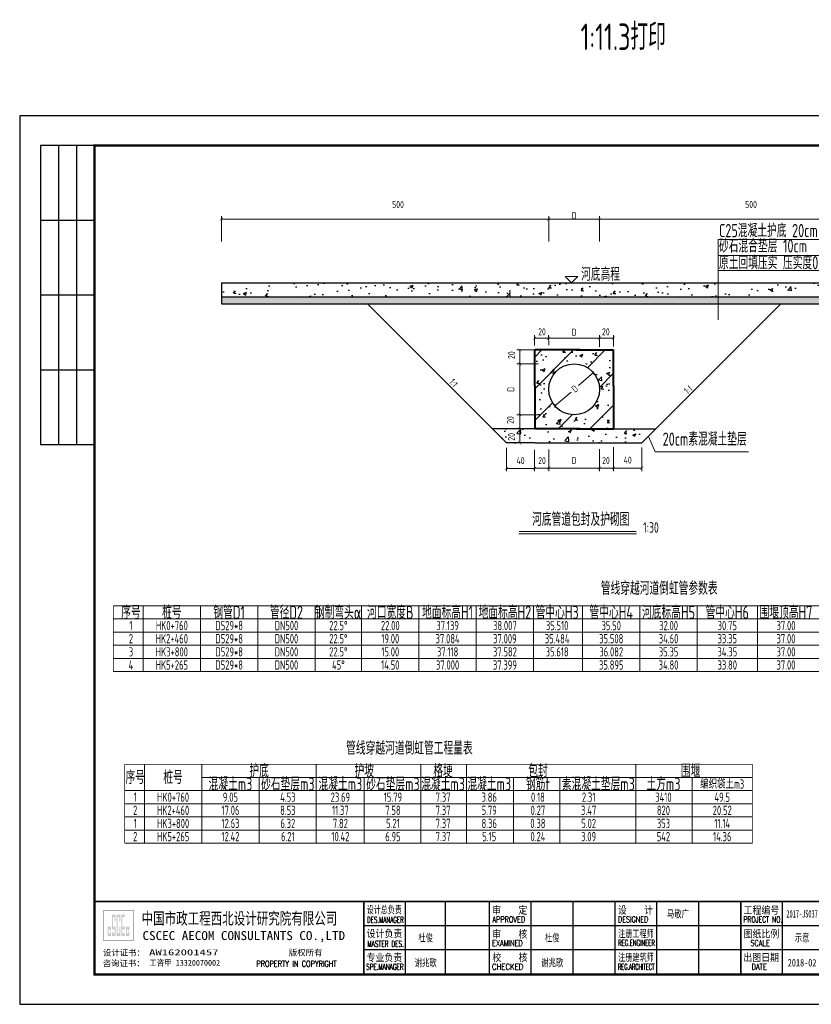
# Model space of a CAD drawing. Extents: x -493406 to 788281, y -294464 to -108123.
# Tile 2 of 8: x 451944 to 454934, y -294464 to -290746. Entities that reach past the tile are written whole.
import ezdxf
from ezdxf.enums import TextEntityAlignment as Align

# ---------------------------------------------------------------- set-up
doc = ezdxf.new("R2010")
doc.units = 0
doc.layers.add('GPSCOMMON', color=7, linetype='Continuous')
doc.layers.add('pp-com', color=7, linetype='Continuous')
for name, color, linetype, lineweight in [('标注', 4, 'Continuous', 13), ('粗线', 1, 'Continuous', 40), ('细线', 7, 'Continuous', 20)]:
    doc.layers.add(name, color=color, linetype=linetype, lineweight=lineweight)
doc.styles.add('gpshz', font='tssdeng.shx', dxfattribs={"width": 0.7, "bigfont": 'tssdchn.shx'})
doc.styles.add('图签', font='txt', dxfattribs={"width": 0.66})
doc.styles.add('图签 1', font='romanc.shx', dxfattribs={"width": 0.8})
doc.styles.add('图签1', font='romanc.shx', dxfattribs={"width": 0.8})
doc.dimstyles.new('1bi50', dxfattribs={"dimtxt": 35, "dimasz": 15, "dimexe": 15, "dimexo": 15, "dimgap": 0.01, "dimtad": 1, "dimdec": 0, "dimlfac": 0.5, "dimdsep": 46, "dimtxsty": 'gpshz', "dimblk": 'ARCHTICK', "dimcen": 2.5, "dimclrd": 256, "dimclre": 256, "dimclrt": 256, "dimadec": 0, "dimazin": 0, "dimtfac": 1, "dimtdec": 0, "dimtmove": 2, "dimatfit": 0, "dimfxl": 0, "dimlwd": -1, "dimlwe": -1, "dimarcsym": 0})

# ---------------------------------------------------------------- blocks, each defined once
blk = doc.blocks.new('_ArchTick')
at = {"color": 0, "linetype": 'ByBlock', "const_width": 0.15}
blk.add_lwpolyline([(-0.5, -0.5), (0.5, 0.5)], dxfattribs=at)
blk = doc.blocks.new('*D85')
at = {"layer": 'Defpoints', "color": 0}
for p in [(453889.1, -292290.8), (453833.5, -292344.2), (453889.1, -292344.2)]:
    blk.add_point(p, dxfattribs=at)
at = {"layer": '标注'}
for p, q in [((453885.3, -292290.8), (453822.2, -292290.8)), ((453833.5, -292290.8), (453833.5, -292344.2)), ((453885.3, -292344.2), (453822.2, -292344.2))]:
    blk.add_line(p, q, dxfattribs=at)
at = {"layer": '标注', "xscale": 11.25, "yscale": 11.25, "zscale": 11.25}
for p, rotation in [((453833.5, -292290.8), 90), ((453833.5, -292344.2), 270)]:
    blk.add_blockref('_ArchTick', p, dxfattribs=dict(at, rotation=rotation))
at = {"layer": '标注', "insert": (453801.9, -292321.1), "char_height": 26.25, "attachment_point": 5, "rotation": 90, "style": 'gpshz'}
blk.add_mtext('20', dxfattribs=at)
blk = doc.blocks.new('*D86')
at = {"layer": 'Defpoints', "color": 0}
for p in [(453906.1, -291992.7), (453833.5, -292045.8), (453907, -292045.8)]:
    blk.add_point(p, dxfattribs=at)
at = {"layer": '标注'}
for p, q in [((453902.4, -291992.7), (453822.2, -291992.7)), ((453833.5, -291992.7), (453833.5, -292045.8)), ((453903.2, -292045.8), (453822.2, -292045.8))]:
    blk.add_line(p, q, dxfattribs=at)
at = {"layer": '标注', "xscale": 11.25, "yscale": 11.25, "zscale": 11.25}
for p, rotation in [((453833.5, -291992.7), 90), ((453833.5, -292045.8), 270)]:
    blk.add_blockref('_ArchTick', p, dxfattribs=dict(at, rotation=rotation))
at = {"layer": '标注', "insert": (453801.7, -292012.6), "char_height": 26.25, "attachment_point": 5, "rotation": 90, "style": 'gpshz'}
blk.add_mtext('20', dxfattribs=at)
blk = doc.blocks.new('*D87')
at = {"layer": 'Defpoints', "color": 0}
for p in [(453907, -292045.8), (453833.5, -292237.8), (453908.2, -292237.8)]:
    blk.add_point(p, dxfattribs=at)
at = {"layer": '标注'}
for p, q in [((453903.2, -292045.8), (453822.2, -292045.8)), ((453833.5, -292045.8), (453833.5, -292237.8)), ((453904.5, -292237.8), (453822.2, -292237.8))]:
    blk.add_line(p, q, dxfattribs=at)
at = {"layer": '标注', "xscale": 11.25, "yscale": 11.25, "zscale": 11.25}
for p, rotation in [((453833.5, -292045.8), 90), ((453833.5, -292237.8), 270)]:
    blk.add_blockref('_ArchTick', p, dxfattribs=dict(at, rotation=rotation))
at = {"layer": '标注', "insert": (453799.6, -292141.8), "char_height": 26.2, "attachment_point": 5, "rotation": 90, "style": 'gpshz'}
blk.add_mtext('D', dxfattribs=at)
blk = doc.blocks.new('*D88')
at = {"layer": 'Defpoints', "color": 0}
for p in [(453908.2, -292237.8), (453833.5, -292290.8), (453915.6, -292290.8)]:
    blk.add_point(p, dxfattribs=at)
at = {"layer": '标注'}
for p, q in [((453904.5, -292237.8), (453822.2, -292237.8)), ((453833.5, -292237.8), (453833.5, -292290.8)), ((453911.9, -292290.8), (453822.2, -292290.8))]:
    blk.add_line(p, q, dxfattribs=at)
at = {"layer": '标注', "xscale": 11.25, "yscale": 11.25, "zscale": 11.25}
for p, rotation in [((453833.5, -292237.8), 90), ((453833.5, -292290.8), 270)]:
    blk.add_blockref('_ArchTick', p, dxfattribs=dict(at, rotation=rotation))
at = {"layer": '标注', "insert": (453797.3, -292257.6), "char_height": 26.25, "attachment_point": 5, "rotation": 90, "style": 'gpshz'}
blk.add_mtext('20', dxfattribs=at)
blk = doc.blocks.new('*D89')
at = {"layer": 'Defpoints', "color": 0}
for p in [(453942.3, -291948), (453889.3, -291980.4), (453942.4, -291978.1)]:
    blk.add_point(p, dxfattribs=at)
at = {"layer": '标注'}
for p, q in [((453889.3, -291976.6), (453889.2, -291937)), ((453889.2, -291948.2), (453942.3, -291948)), ((453942.4, -291974.3), (453942.2, -291936.8))]:
    blk.add_line(p, q, dxfattribs=at)
at = {"layer": '标注', "xscale": 11.25, "yscale": 11.25, "zscale": 11.25}
for p, rotation in [((453889.2, -291948.2), 180.1724947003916), ((453942.3, -291948), 0.1724947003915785)]:
    blk.add_blockref('_ArchTick', p, dxfattribs=dict(at, rotation=rotation))
at = {"layer": '标注', "insert": (453917, -291924.4), "char_height": 26.25, "attachment_point": 5, "rotation": 0.1725, "style": 'gpshz'}
blk.add_mtext('20', dxfattribs=at)
blk = doc.blocks.new('*D90')
at = {"layer": 'Defpoints', "color": 0}
for p in [(454134.3, -291948), (453942.4, -291978.1), (454134.4, -291984.4)]:
    blk.add_point(p, dxfattribs=at)
at = {"layer": '标注'}
for p, q in [((453942.4, -291974.3), (453942.2, -291937.4)), ((453942.3, -291948.6), (454134.3, -291948)), ((454134.4, -291980.7), (454134.2, -291936.8))]:
    blk.add_line(p, q, dxfattribs=at)
at = {"layer": '标注', "xscale": 11.25, "yscale": 11.25, "zscale": 11.25}
for p, rotation in [((453942.3, -291948.6), 180.1724947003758), ((454134.3, -291948), 0.1724947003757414)]:
    blk.add_blockref('_ArchTick', p, dxfattribs=dict(at, rotation=rotation))
at = {"layer": '标注', "insert": (454038.4, -291926), "char_height": 26.2, "attachment_point": 5, "rotation": 0.1725, "style": 'gpshz'}
blk.add_mtext('D', dxfattribs=at)
blk = doc.blocks.new('*D91')
at = {"layer": 'Defpoints', "color": 0}
for p in [(454187.3, -291948), (454134.4, -291984.4), (454187.4, -291983.1)]:
    blk.add_point(p, dxfattribs=at)
at = {"layer": '标注'}
for p, q in [((454134.4, -291980.7), (454134.2, -291937)), ((454134.3, -291948.2), (454187.3, -291948)), ((454187.4, -291979.4), (454187.3, -291936.8))]:
    blk.add_line(p, q, dxfattribs=at)
at = {"layer": '标注', "xscale": 11.25, "yscale": 11.25, "zscale": 11.25}
for p, rotation in [((454134.3, -291948.2), 180.1724947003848), ((454187.3, -291948), 0.1724947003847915)]:
    blk.add_blockref('_ArchTick', p, dxfattribs=dict(at, rotation=rotation))
at = {"layer": '标注', "insert": (454158.2, -291924.4), "char_height": 26.25, "attachment_point": 5, "rotation": 0.1725, "style": 'gpshz'}
blk.add_mtext('20', dxfattribs=at)
blk = doc.blocks.new('*D92')
at = {"layer": 'Defpoints', "color": 0}
for p in [(453782.7, -292359.1), (453889.3, -292401.5), (453889.3, -292440)]:
    blk.add_point(p, dxfattribs=at)
at = {"layer": '标注'}
for p, q in [((453782.7, -292362.8), (453782.7, -292451.3)), ((453889.3, -292405.2), (453889.3, -292451.3)), ((453782.7, -292440), (453889.3, -292440))]:
    blk.add_line(p, q, dxfattribs=at)
at = {"layer": '标注', "xscale": 11.25, "yscale": 11.25, "zscale": 11.25, "rotation": 180}
blk.add_blockref('_ArchTick', (453782.7, -292440), dxfattribs=at)
at = {"layer": '标注', "xscale": 11.25, "yscale": 11.25, "zscale": 11.25}
blk.add_blockref('_ArchTick', (453889.3, -292440), dxfattribs=at)
at = {"layer": '标注', "insert": (453836, -292411.1), "char_height": 26.25, "attachment_point": 5, "style": 'gpshz'}
blk.add_mtext('40', dxfattribs=at)
blk = doc.blocks.new('*D93')
at = {"layer": 'Defpoints', "color": 0}
for p in [(454294.1, -292357.9), (454187.4, -292400.3), (454294.1, -292438.8)]:
    blk.add_point(p, dxfattribs=at)
at = {"layer": '标注'}
for p, q in [((454294.1, -292361.6), (454294.1, -292450.1)), ((454187.4, -292404), (454187.4, -292450.1)), ((454187.4, -292438.8), (454294.1, -292438.8))]:
    blk.add_line(p, q, dxfattribs=at)
at = {"layer": '标注', "xscale": 11.25, "yscale": 11.25, "zscale": 11.25, "rotation": 180}
blk.add_blockref('_ArchTick', (454187.4, -292438.8), dxfattribs=at)
at = {"layer": '标注', "xscale": 11.25, "yscale": 11.25, "zscale": 11.25}
blk.add_blockref('_ArchTick', (454294.1, -292438.8), dxfattribs=at)
at = {"layer": '标注', "insert": (454240.8, -292408.9), "char_height": 26.25, "attachment_point": 5, "style": 'gpshz'}
blk.add_mtext('40', dxfattribs=at)
blk = doc.blocks.new('*D94')
at = {"layer": 'Defpoints', "color": 0}
for p in [(453942.4, -291498.8), (452706.6, -291587), (453942.4, -291587)]:
    blk.add_point(p, dxfattribs=at)
at = {"layer": '标注'}
for p, q in [((452706.6, -291583.2), (452706.6, -291487.5)), ((452706.6, -291498.8), (453942.4, -291498.8)), ((453942.4, -291583.2), (453942.4, -291487.5))]:
    blk.add_line(p, q, dxfattribs=at)
at = {"layer": '标注', "xscale": 11.25, "yscale": 11.25, "zscale": 11.25, "rotation": 180}
blk.add_blockref('_ArchTick', (452706.6, -291498.8), dxfattribs=at)
at = {"layer": '标注', "xscale": 11.25, "yscale": 11.25, "zscale": 11.25}
blk.add_blockref('_ArchTick', (453942.4, -291498.8), dxfattribs=at)
at = {"layer": '标注', "insert": (453373.2, -291443.6), "char_height": 26.25, "attachment_point": 5, "style": 'gpshz'}
blk.add_mtext('500', dxfattribs=at)
blk = doc.blocks.new('*D95')
at = {"layer": 'Defpoints', "color": 0}
for p in [(455373.2, -291498.8), (454134.4, -291587), (455373.2, -291587)]:
    blk.add_point(p, dxfattribs=at)
at = {"layer": '标注'}
for p, q in [((454134.4, -291583.2), (454134.4, -291487.5)), ((454134.4, -291498.8), (455373.2, -291498.8)), ((455373.2, -291583.2), (455373.2, -291487.5))]:
    blk.add_line(p, q, dxfattribs=at)
at = {"layer": '标注', "xscale": 11.25, "yscale": 11.25, "zscale": 11.25, "rotation": 180}
blk.add_blockref('_ArchTick', (454134.4, -291498.8), dxfattribs=at)
at = {"layer": '标注', "xscale": 11.25, "yscale": 11.25, "zscale": 11.25}
blk.add_blockref('_ArchTick', (455373.2, -291498.8), dxfattribs=at)
at = {"layer": '标注', "insert": (454706.6, -291443.6), "char_height": 26.25, "attachment_point": 5, "style": 'gpshz'}
blk.add_mtext('500', dxfattribs=at)
blk = doc.blocks.new('*D96')
at = {"layer": 'Defpoints', "color": 0}
for p in [(453889.3, -292366.1), (453942.4, -292365.3), (453942.4, -292438.8)]:
    blk.add_point(p, dxfattribs=at)
at = {"layer": '标注'}
for p, q in [((453889.3, -292369.9), (453889.3, -292450.1)), ((453942.4, -292369), (453942.4, -292450.1)), ((453889.3, -292438.8), (453942.4, -292438.8))]:
    blk.add_line(p, q, dxfattribs=at)
at = {"layer": '标注', "xscale": 11.25, "yscale": 11.25, "zscale": 11.25, "rotation": 180}
blk.add_blockref('_ArchTick', (453889.3, -292438.8), dxfattribs=at)
at = {"layer": '标注', "xscale": 11.25, "yscale": 11.25, "zscale": 11.25}
blk.add_blockref('_ArchTick', (453942.4, -292438.8), dxfattribs=at)
at = {"layer": '标注', "insert": (453917, -292411), "char_height": 26.25, "attachment_point": 5, "style": 'gpshz'}
blk.add_mtext('20', dxfattribs=at)
blk = doc.blocks.new('*D97')
at = {"layer": 'Defpoints', "color": 0}
for p in [(453942.4, -292365.3), (454134.4, -292364.1), (454134.4, -292438.8)]:
    blk.add_point(p, dxfattribs=at)
at = {"layer": '标注'}
for p, q in [((453942.4, -292369), (453942.4, -292450.1)), ((454134.4, -292367.8), (454134.4, -292450.1)), ((453942.4, -292438.8), (454134.4, -292438.8))]:
    blk.add_line(p, q, dxfattribs=at)
at = {"layer": '标注', "xscale": 11.25, "yscale": 11.25, "zscale": 11.25, "rotation": 180}
blk.add_blockref('_ArchTick', (453942.4, -292438.8), dxfattribs=at)
at = {"layer": '标注', "xscale": 11.25, "yscale": 11.25, "zscale": 11.25}
blk.add_blockref('_ArchTick', (454134.4, -292438.8), dxfattribs=at)
at = {"layer": '标注', "insert": (454038.4, -292410.4), "char_height": 26.2, "attachment_point": 5, "style": 'gpshz'}
blk.add_mtext('D', dxfattribs=at)
blk = doc.blocks.new('*D98')
at = {"layer": 'Defpoints', "color": 0}
for p in [(454187.4, -292356.7), (454134.4, -292364.1), (454187.4, -292438.8)]:
    blk.add_point(p, dxfattribs=at)
at = {"layer": '标注'}
for p, q in [((454134.4, -292367.8), (454134.4, -292450.1)), ((454187.4, -292360.4), (454187.4, -292450.1)), ((454134.4, -292438.8), (454187.4, -292438.8))]:
    blk.add_line(p, q, dxfattribs=at)
at = {"layer": '标注', "xscale": 11.25, "yscale": 11.25, "zscale": 11.25, "rotation": 180}
blk.add_blockref('_ArchTick', (454134.4, -292438.8), dxfattribs=at)
at = {"layer": '标注', "xscale": 11.25, "yscale": 11.25, "zscale": 11.25}
blk.add_blockref('_ArchTick', (454187.4, -292438.8), dxfattribs=at)
at = {"layer": '标注', "insert": (454158.6, -292410.1), "char_height": 26.25, "attachment_point": 5, "style": 'gpshz'}
blk.add_mtext('20', dxfattribs=at)
blk = doc.blocks.new('*D99')
at = {"layer": 'Defpoints', "color": 0}
for p in [(453942.4, -291498.8), (454134.4, -291498.8), (454134.4, -291498.8)]:
    blk.add_point(p, dxfattribs=at)
at = {"layer": '标注'}
for p, q in [((453942.4, -291495), (453942.4, -291487.5)), ((453942.4, -291498.8), (454134.4, -291498.8)), ((454134.4, -291495), (454134.4, -291487.5))]:
    blk.add_line(p, q, dxfattribs=at)
at = {"layer": '标注', "xscale": 11.25, "yscale": 11.25, "zscale": 11.25, "rotation": 180}
blk.add_blockref('_ArchTick', (453942.4, -291498.8), dxfattribs=at)
at = {"layer": '标注', "xscale": 11.25, "yscale": 11.25, "zscale": 11.25}
blk.add_blockref('_ArchTick', (454134.4, -291498.8), dxfattribs=at)
at = {"layer": '标注', "insert": (454038.4, -291485.6), "char_height": 26.2, "attachment_point": 5, "style": 'gpshz'}
blk.add_mtext('D', dxfattribs=at)
blk = doc.blocks.new('*U57')
at = {"linetype": 'Continuous'}
h = blk.add_hatch(color=0, dxfattribs=at)
h.paths.add_polyline_path([(30.15, 24.21), (30.15, 23.67), (29.79, 23.67), (29.79, 25.06), (30.15, 25.06), (30.15, 24.58), (30.49, 24.58), (30.49, 25.94), (29.45, 25.94), (29.45, 22.84), (30.49, 22.84), (30.49, 24.21)])
h.paths.add_polyline_path([(30.83, 24.21), (30.83, 22.84), (32.1, 22.84), (32.1, 25.94), (31.17, 25.94), (31.17, 29.16), (31.76, 29.16), (31.76, 27.64), (32.1, 27.64), (32.1, 29.98), (30.83, 29.98), (30.83, 25.06), (31.76, 25.06), (31.76, 23.67), (31.17, 23.67), (31.17, 24.21)])
h.paths.add_polyline_path([(33.25, 25.94), (33.25, 23.67), (32.78, 23.67), (32.78, 29.16), (33.25, 29.16), (33.25, 27.64), (33.59, 27.64), (33.59, 29.98), (32.44, 29.98), (32.44, 22.84), (33.59, 22.84), (33.59, 25.94)])
h.paths.add_polyline_path([(35.22, 29.98), (33.93, 29.98), (33.93, 22.84), (35.22, 22.84), (35.22, 23.67), (34.27, 23.67), (34.27, 25.06), (35.22, 25.06), (35.22, 25.94), (34.27, 25.94), (34.27, 29.16), (35.22, 29.16)])
h.paths.add_polyline_path([(36.25, 24.21), (36.25, 23.67), (35.9, 23.67), (35.9, 25.06), (36.25, 25.06), (36.25, 24.58), (36.59, 24.58), (36.59, 25.94), (35.56, 25.94), (35.56, 22.84), (36.59, 22.84), (36.59, 24.21)])
at = {"color": 0}
for p, q in [((7, 287), (7, 187)), ((25, 287), (7, 287)), ((13, 287), (13, 187)), ((19, 287), (19, 187)), ((25, 262), (7, 262)), ((25, 237), (7, 237)), ((25, 212), (7, 212)), ((25, 187), (7, 187)), ((129, 10.34), (129, 34.34)), ((142.36, 10.34), (142.36, 34.34)), ((157, 10.34), (157, 34.34)), ((171, 10.34), (171, 34.34)), ((185, 10.34), (185, 34.34)), ((199, 10.34), (199, 34.34)), ((213, 10.34), (213, 34.34)), ((227, 10.34), (227, 34.34)), ((255, 10.34), (255, 34.34)), ((115, 26.34), (330, 26.34)), ((115, 18.34), (327, 18.34))]:
    blk.add_line(p, q, dxfattribs=at)
blk.add_lwpolyline([(0, 0), (420, 0), (420, 297), (0, 297)], close=True, dxfattribs=at)
for points, const_width in [([(410, 10), (410, 287), (25, 287), (25, 10), (410, 10)], 0.75), ([(25, 34.34), (410, 34.34)], 0.5), ([(115, 10.34), (115, 34.34)], 0.5), ([(241, 10.34), (241, 34.34)], 0.5)]:
    blk.add_lwpolyline(points, dxfattribs=dict(at, const_width=const_width))
at = {"color": 0, "linetype": 'Continuous', "const_width": 0.107}
blk.add_lwpolyline([(28, 21.34), (38, 21.34), (38, 31.34), (28, 31.34)], close=True, dxfattribs=at)
at = {"color": 0, "linetype": 'Continuous'}
for s, height, style, width, p in [('设计总负责', 2.5, '图签', 0.67, (115.98, 30.39)), ('审    定', 2.5, '图签', 0.85, (157.92, 30.22)), ('设    计', 2.5, '图签', 0.85, (199.94, 30.25)), ('工程编号', 2.5, '图签', 0.85, (241.94, 30.2)), ('中国市政工程西北设计研究院有限公司', 4, '图签', 0.74, (40.74, 26.71)), ('DES.MANAGER', 2, '图签1', 0.55, (116.1, 27.26)), ('APPROVED', 2, '图签 1', 0.75, (158.02, 27.38)), ('DESIGNED', 2, '图签 1', 0.78, (199.99, 27.38)), ('PROJECT NO.', 2, '图签 1', 0.6, (241.93, 27.38)), ('CSCEC AECOM CONSULTANTS CO.,LTD', 3, '图签', 1.07, (41.06, 21.47)), ('设计负责', 2.5, '图签', 0.85, (115.98, 22.4)), ('审    核', 2.5, '图签', 0.85, (157.92, 22.21)), ('注册工程师', 2.5, '图签', 0.68, (200, 22.38)), ('图纸比例', 2.5, '图签', 0.85, (241.94, 22.31)), ('MASTER DES.', 2, '图签1', 0.57, (116.21, 19.2)), ('EXAMINED', 2, '图签 1', 0.79, (157.88, 19.46)), ('REG.ENGINEER', 2, '图签 1', 0.53, (199.98, 19.5)), ('SCALE', 2, '图签 1', 0.8, (244.22, 19.48)), ('专业负责', 2.5, '图签', 0.85, (115.95, 14.38)), ('校    核', 2.5, '图签', 0.85, (158, 14.42)), ('注册建筑师', 2.5, '图签', 0.68, (200.02, 14.45)), ('出图日期', 2.5, '图签', 0.85, (241.87, 14.4)), ('PROPERTY IN COPYRIGHT', 2, '图签 1', 0.8, (79.11, 12.55)), ('SPE.MANAGER', 2, '图签 1', 0.56, (115.81, 11.53)), ('CHECKED', 2, '图签 1', 0.85, (157.85, 11.55)), ('REG.ARCHITECT', 2, '图签 1', 0.5, (199.98, 11.52)), ('DATE', 2, '图签 1', 0.8, (244.61, 11.52))]:
    blk.add_text(s, height=height, dxfattribs=dict(at, style=style, width=width)).set_placement(p)
at = {"color": 0, "linetype": 'Continuous', "style": '图签'}
for s, p in [('设计证书：', (27.85, 16.24)), ('版权所有', (89.96, 16.29)), ('咨询证书：', (27.76, 12.7))]:
    blk.add_text(s, height=2, dxfattribs=at).set_placement(p)
at = {"color": 0, "linetype": 'Continuous', "style": '图签', "flags": 8}
for tag, width, p, p2 in [('设计总负责', 0.611046, (130.25, 28.99), (141.11, 28.99)), ('工程名称', 2.988281, (283.25, 28.99), (325.75, 28.99)), ('图纸编号', 2.575163, (345.13, 28.99), (381.76, 28.99)), ('子项名称', 2.988281, (283.25, 20.99), (325.75, 20.99))]:
    blk.add_attdef(tag, text='', height=2.5, dxfattribs=dict(at, width=width)).set_placement(p, p2, align=Align.FIT)
at = {"color": 0, "linetype": 'Continuous', "ltscale": 0.055, "style": '图签', "flags": 8}
for tag, width, p, p2 in [('审定', 1.617188, (172.25, 28.99), (183.75, 28.99)), ('设计', 1.617188, (214.25, 28.99), (225.75, 28.99)), ('工程编号', 0.738284, (256.25, 28.99), (266.75, 28.99)), ('版本', 1.530605, (397.87, 28.99), (408.75, 28.99)), ('设计负责', 0.763807, (130.25, 20.99), (141.11, 20.99)), ('审核', 1.617188, (172.25, 20.99), (183.75, 20.99)), ('注册工程师', 0.646875, (214.25, 20.99), (225.75, 20.99)), ('图纸比例', 0.738284, (256.25, 20.99), (266.75, 20.99)), ('专业负责', 0.763807, (130.25, 12.65), (141.11, 12.65)), ('校核', 1.617188, (172.25, 12.65), (183.75, 12.65)), ('注册建筑师', 0.646875, (214.25, 12.65), (225.75, 12.65)), ('出图日期', 0.738284, (256.25, 12.65), (266.75, 12.65))]:
    blk.add_attdef(tag, text='', height=2.5, dxfattribs=dict(at, width=width)).set_placement(p, p2, align=Align.FIT)
at = {"color": 0, "linetype": 'Continuous', "style": '图签'}
for tag, p, width in [('设计证书', (43.26, 16.37), 1.55), ('咨询证书', (43.26, 12.88), 0.9)]:
    blk.add_attdef(tag, p, '', height=2, dxfattribs=dict(at, width=width))
at = {"color": 0, "linetype": 'Continuous', "style": '图签', "width": 0.85}
for tag, height, p in [('图纸名称_2_1', 2.2, (305.02, 15.12)), ('图纸名称_1_1', 2.5, (305.02, 13.35)), ('图纸名称_2_2', 2.2, (305.02, 11.51))]:
    blk.add_attdef(tag, text='', height=height, dxfattribs=at).set_placement(p, align=Align.CENTER)
blk = doc.blocks.new('20180504.1600441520')
at = {"layer": 'GPSCOMMON'}
h = blk.add_hatch(dxfattribs=at)
h.set_pattern_fill('AR-CONC', color=256, scale=0.666665, style=0)
h.set_pattern_definition([(50, (-826994.75, 120565.01), (121.456142, -10.6260305), [12.699968, -139.699651]), (355, (-826994.75, 120565.01), (-23.495556, 127.370912), [10.159975, -111.76011]), (100.451445, (-826984.63, 120564.13), (97.960586, 116.744876), [10.793312, -118.726533]), (46.1842, (-826994.75, 120598.88), (180.718909, -28.028149), [19.049952, -209.549476]), (96.635558, (-826979.7, 120596.54), (158.269027, 164.950337), [16.189975, -178.08996]), (351.184151, (-826994.75, 120598.88), (158.269027, 164.950337), [15.23994, -167.639402]), (21, (-826977.82, 120590.41), (101.076008, -68.176628), [12.699968, -139.699651]), (326, (-826977.82, 120590.41), (41.201249, 122.79167), [10.159975, -111.759721]), (71.451445, (-826969.4, 120584.73), (142.277257, 54.615043), [10.793312, -118.726328]), (37.5, (-826994.75, 120565.013), (2.0590637, 56.369885), [0, -110.4050573, 0, -113.4530497, 0, -112.183053]), (7.5, (-826994.75, 120565.013), (44.5463303, 66.786883), [0, -64.6851716, 0, -107.8650637, 0, -42.7565598]), (327.5, (-827032.513, 120565.013), (90.3935041, -3.8191531), [0, -42.3332275, 0, -132.0796698, 0, -175.259562]), (317.5, (-827049.446, 120565.01), (98.7525407, 16.9509516), [0, -55.033196, 0, -87.7144474, 0, -124.459689])])
h.paths.add_polyline_path([(454926.38, -291739.11), (453185.05, -291739.11), (453238.38, -291792.44), (454873.04, -291792.44)])
h.paths.add_polyline_path([(452706.56, -291739.11), (452706.56, -291792.44), (453238.38, -291792.44), (453185.05, -291739.11)])
h.paths.add_polyline_path([(455373.22, -291792.44), (455373.22, -291739.11), (454926.38, -291739.11), (454873.04, -291792.44)])
h = blk.add_hatch(dxfattribs=at)
h.set_pattern_fill('DOTS', color=256, scale=13.3333, style=0)
h.set_pattern_definition([(0, (-826994.751, 120565.013), (10.58330687, 21.16661375), [0, -21.16661375])])
h.paths.add_polyline_path([(454873.04, -291792.44), (453238.38, -291792.44), (453265.05, -291819.11), (454846.38, -291819.11)])
h.paths.add_polyline_path([(452706.56, -291792.44), (452706.56, -291819.11), (453265.05, -291819.11), (453238.38, -291792.44)])
h.paths.add_polyline_path([(455373.22, -291819.11), (455373.22, -291792.44), (454873.04, -291792.44), (454846.38, -291819.11)])
h = blk.add_hatch(dxfattribs=at)
h.set_pattern_fill('ANSI31', color=256, scale=26.6666, style=0)
h.set_pattern_definition([(45, (-200347.76, -24885.18), (-59.868224, 59.868224), [])])
h.paths.add_polyline_path([(454187.42, -291992.73), (454044.58, -291992.73), (453889.33, -291992.73), (453889.33, -292128.44), (453889.33, -292290.82), (454059.42, -292290.82), (454187.42, -292290.82), (454187.42, -292128.44)])
h.paths.add_polyline_path([(454134.38, -292141.78, -1), (453942.38, -292141.78, -1)], flags=16)
h.paths.add_polyline_path([(453828.11, -292345.9), (453828.11, -292296.36), (453782.35, -292296.36), (453782.35, -292345.9)], flags=9)
h = blk.add_hatch(dxfattribs=at)
h.set_pattern_fill('AR-CONC', color=256, scale=0.666665, style=0)
h.set_pattern_definition([(50, (-771055.63, 171698.15), (121.456142, -10.6260305), [12.699968, -139.699651]), (355, (-771055.63, 171698.15), (-23.495556, 127.370912), [10.159975, -111.76011]), (100.451445, (-771045.51, 171697.26), (97.960586, 116.744876), [10.793312, -118.726533]), (46.1842, (-771055.63, 171732.01), (180.718909, -28.028149), [19.049952, -209.549476]), (96.635558, (-771040.57, 171729.68), (158.269027, 164.950337), [16.189975, -178.08996]), (351.184151, (-771055.63, 171732.01), (158.269027, 164.950337), [15.23994, -167.639402]), (21, (-771038.69, 171723.55), (101.076008, -68.176628), [12.699968, -139.699651]), (326, (-771038.7, 171723.55), (41.201249, 122.79167), [10.159975, -111.759721]), (71.451445, (-771030.27, 171717.86), (142.277257, 54.615043), [10.793312, -118.726328]), (37.5, (-771055.628, 171698.146), (2.0590637, 56.369885), [0, -110.4050573, 0, -113.4530497, 0, -112.183053]), (7.5, (-771055.63, 171698.146), (44.5463303, 66.786883), [0, -64.6851716, 0, -107.8650637, 0, -42.7565598]), (327.5, (-771093.39, 171698.146), (90.3935041, -3.8191531), [0, -42.3332275, 0, -132.07967, 0, -175.259562]), (317.5, (-771110.32, 171698.146), (98.7525407, 16.9509516), [0, -55.033196, 0, -87.7144474, 0, -124.459689])])
h.paths.add_polyline_path([(454187.42, -291992.73), (454044.58, -291992.73), (453889.33, -291992.73), (453889.33, -292128.44), (453889.33, -292290.82), (454059.42, -292290.82), (454187.42, -292290.82), (454187.42, -292128.44)])
h.paths.add_polyline_path([(454134.38, -292141.78, -1), (453942.38, -292141.78, -1)], flags=16)
h = blk.add_hatch(dxfattribs=at)
h.set_pattern_fill('AR-CONC', color=256, scale=0.666665, style=0)
h.set_pattern_definition([(50, (-200347.76, -24885.18), (121.456142, -10.62603), [12.699968, -139.69965]), (355, (-200347.76, -24885.18), (-23.495159, 127.370777), [10.159975, -111.75972]), (100.451, (-200337.64, -24886.07), (97.961423, 116.744167), [10.793306, -118.72637]), (46.1842, (-200347.76, -24851.32), (180.71891, -28.02815), [19.04995, -209.549476]), (96.6356, (-200332.7, -24853.65), (158.269094, 164.94996), [16.18996, -178.089555]), (351.184, (-200347.76, -24851.32), (158.26934, 164.949666), [15.23996, -167.63958]), (21, (-200330.83, -24859.78), (101.076334, -68.176842), [12.699968, -139.69965]), (326, (-200330.83, -24859.78), (41.20125, 122.79167), [10.159975, -111.75972]), (71.4514, (-200322.4, -24865.46), (142.277305, 54.615102), [10.793306, -118.72637]), (37.5, (-200347.76, -24885.183), (2.0590637, 56.369885), [0, -110.405057, 0, -113.45305, 0, -112.183053]), (7.5, (-200347.76, -24885.18), (44.5463303, 66.786883), [0, -64.6851716, 0, -107.8650637, 0, -42.75656]), (327.5, (-200385.522, -24885.183), (90.393504, -3.819153), [0, -42.3332275, 0, -132.07967, 0, -175.259562]), (317.5, (-200402.456, -24885.18), (98.752541, 16.950952), [0, -55.033196, 0, -87.714447, 0, -124.459689])])
h.paths.add_polyline_path([(454347.42, -292290.82), (454187.42, -292290.82), (454044.58, -292290.82), (453889.33, -292290.82), (453729.33, -292290.82), (453782.67, -292344.15), (453889.33, -292344.15), (454214.67, -292344.15), (454294.09, -292344.15)])
h.paths.add_polyline_path([(453828.11, -292345.9), (453828.11, -292296.36), (453782.35, -292296.36), (453782.35, -292345.9)], flags=9)
for p, q in [((452706.56, -291739.11), (455373.22, -291739.11)), ((452706.56, -291739.11), (452706.56, -291819.11)), ((452706.56, -291792.44), (455373.22, -291792.44)), ((452706.56, -291819.11), (455373.22, -291819.11)), ((453889.33, -292290.82), (453729.33, -292290.82)), ((454187.42, -292290.82), (454347.42, -292290.82)), ((453889.33, -292344.15), (453782.67, -292344.15)), ((453889.33, -292344.15), (454214.67, -292344.15)), ((454214.67, -292344.15), (454294.09, -292344.15))]:
    blk.add_line(p, q, dxfattribs=at)
blk.add_circle((454038.38, -292141.78), 96, dxfattribs=at)
at = {"layer": '标注'}
for p, q in [((454582.11, -291879.36), (454582.11, -291575.44)), ((454582.11, -291575.44), (454991.7, -291575.44)), ((454582.11, -291636.5), (454992.6, -291636.5)), ((454052.3, -291715.12), (454004.32, -291715.12)), ((454004.32, -291715.12), (454028.31, -291739.11)), ((454028.31, -291739.11), (454052.3, -291715.12)), ((454582.11, -291692.22), (455013.2, -291692.22)), ((454112.11, -292077.99), (454055.27, -292127.17)), ((453964.64, -292205.57), (454026.83, -292151.77)), ((454318.92, -292319.33), (454344.41, -292377.75)), ((454344.41, -292377.75), (454697.4, -292377.75)), ((453830.12, -292687.82), (454273.88, -292687.82)), ((452410.78, -292959.4), (452410.78, -293207.44)), ((452627.23, -292959.4), (452627.23, -293207.44)), ((452843.69, -292959.4), (452843.69, -293207.44)), ((453060.14, -292959.4), (453060.14, -293207.44)), ((453235.77, -292959.4), (453235.77, -293207.44)), ((453452.22, -292959.4), (453452.22, -293207.44)), ((453668.67, -292959.4), (453668.67, -293207.44)), ((453885.13, -292959.4), (453885.13, -293207.44)), ((454070.34, -292959.4), (454070.34, -293207.44)), ((454286.79, -292959.4), (454286.79, -293207.44)), ((454503.24, -292959.4), (454503.24, -293207.44)), ((454730.32, -292959.4), (454730.32, -293207.44)), ((452298.31, -293009.01), (456502.85, -293009.01)), ((452298.31, -293058.61), (456502.85, -293058.61)), ((452298.31, -293108.22), (456502.85, -293108.22)), ((452298.31, -293157.83), (456502.85, -293157.83)), ((452298.31, -293207.44), (456502.85, -293207.44)), ((452415.29, -293557.71), (452415.29, -293855.57)), ((452632.01, -293557.71), (452632.01, -293855.58)), ((453063.8, -293557.71), (453063.8, -293855.61)), ((453459.4, -293557.71), (453459.4, -293855.64)), ((453631.5, -293557.71), (453631.5, -293855.65)), ((454272, -293557.71), (454272, -293855.69)), ((452632.01, -293607.54), (454711.4, -293607.54)), ((452848.74, -293607.38), (452848.74, -293855.6)), ((453245.68, -293607.38), (453245.68, -293855.62)), ((453808.9, -293607.38), (453808.9, -293855.66)), ((453984.83, -293607.38), (453984.83, -293855.67)), ((454484.03, -293607.54), (454484.03, -293855.71)), ((452341.2, -293657.21), (454711.4, -293657.21)), ((452341.2, -293706.88), (454711.4, -293706.88)), ((452341.2, -293756.39), (454711.4, -293756.55)), ((452341.2, -293806.06), (454711.4, -293806.06)), ((452341.2, -293855.56), (454711.4, -293855.73))]:
    blk.add_line(p, q, dxfattribs=at)
for points, const_width in [([(453830.12, -292678.85), (454273.88, -292678.85)], 3.75), ([(452298.31, -292959.4), (456502.85, -292959.4), (456502.85, -293207.44)], 3.01), ([(452298.31, -293207.44), (452298.31, -292959.4)], 3.01), ([(452341.2, -293855.56), (452341.2, -293557.71)], 3.02), ([(452341.2, -293557.87), (454711.4, -293557.87), (454711.4, -293855.73)], 3.02)]:
    blk.add_lwpolyline(points, dxfattribs=dict(at, const_width=const_width))
at = {"layer": '粗线'}
for p, q in [((453889.33, -292128.44), (453889.33, -291992.73)), ((454059.42, -291992.73), (453889.33, -291992.73)), ((454044.58, -291992.73), (454187.42, -291992.73)), ((454187.42, -292128.44), (454187.42, -291992.73)), ((453889.33, -292128.44), (453889.33, -292290.82)), ((454187.42, -292128.44), (454187.42, -292290.82)), ((454059.42, -292290.82), (453889.33, -292290.82)), ((454044.58, -292290.82), (454187.42, -292290.82))]:
    blk.add_line(p, q, dxfattribs=at)
at = {"layer": '细线'}
for p, q in [((453257.62, -291819.11), (453782.67, -292344.15)), ((454819.14, -291819.11), (454294.09, -292344.15))]:
    blk.add_line(p, q, dxfattribs=at)
at = {"layer": 'pp-com'}
ref = blk.add_blockref('*U57', (451944.4, -294464.23), dxfattribs=dict(at, xscale=11.3, yscale=11.3, zscale=11.3))
ref.add_attrib('咨询证书', '工咨甲 13320070002', (452433.21, -294318.72), dxfattribs={"layer": '0', "color": 0, "height": 22.6, "style": '图签', "width": 0.9})
ref.add_attrib('出图日期', '2018-02', dxfattribs={"layer": '0', "color": 0, "height": 28.25, "style": '图签', "width": 0.7, "flags": 8}).set_placement((454899.35, -294321.28), align=Align.CENTER)
ref.add_attrib('图纸比例', '示意', dxfattribs={"layer": '0', "color": 0, "height": 28.25, "style": '图签', "width": 0.7, "flags": 8}).set_placement((454899.35, -294227.05), align=Align.CENTER)
ref.add_attrib('工程编号', '2017-JS037', dxfattribs={"layer": '0', "color": 0, "height": 28.25, "style": '图签', "width": 0.587346, "flags": 8}).set_placement((454840.03, -294136.65), (454958.68, -294136.65), align=Align.FIT)
ref.add_attrib('设计', '马敬广', dxfattribs={"layer": '0', "color": 0, "height": 28.25, "style": '图签', "width": 0.7, "flags": 8}).set_placement((454430.4, -294136.65), align=Align.CENTER)
ref.add_attrib('校核', '谢兆歌', dxfattribs={"layer": '0', "color": 0, "height": 28.25, "style": '图签', "width": 0.7, "flags": 8}).set_placement((453955.8, -294321.28), align=Align.CENTER)
ref.add_attrib('审核', '杜俊', dxfattribs={"layer": '0', "color": 0, "height": 28.25, "style": '图签', "width": 0.7, "flags": 8}).set_placement((453955.8, -294227.05), align=Align.CENTER)
ref.add_attrib('专业负责', '谢兆歌', dxfattribs={"layer": '0', "color": 0, "height": 28.25, "style": '图签', "width": 0.7, "flags": 8}).set_placement((453477.6, -294321.28), align=Align.CENTER)
ref.add_attrib('设计负责', '杜俊', dxfattribs={"layer": '0', "color": 0, "height": 28.25, "style": '图签', "width": 0.7, "flags": 8}).set_placement((453477.6, -294227.05), align=Align.CENTER)
ref.add_attrib('设计证书', 'AW162001457', (452433.21, -294279.22), dxfattribs={"layer": '0', "color": 0, "height": 22.6, "style": '图签', "width": 1.55})
at = {"layer": '标注', "xscale": 11.2499999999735, "yscale": 11.2499999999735, "zscale": 11.2499999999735}
for p, rotation in [((454110.98, -292078.97), 40.8651172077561), ((453965.78, -292204.59), 220.8651172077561)]:
    blk.add_blockref('_ArchTick', p, dxfattribs=dict(at, rotation=rotation))
at = {"layer": '标注', "style": 'gpshz', "width": 0.7}
for s, height, p in [('1:11.3打印', 100, (454062.66, -290860.2)), ('C25混凝土护底 20cm', 50, (454585.53, -291567.04)), ('砂石混合垫层 10cm', 50, (454585.53, -291624.9)), ('原土回填压实 压实度0.93', 50, (454585.53, -291688.42)), ('河底高程', 50, (454064.75, -291732.02)), ('管线穿越河道倒虹管参数表', 50, (454139.17, -292918.06)), ('管线穿越河道倒虹管工程量表', 50, (453177.41, -293521.86))]:
    blk.add_text(s, height=height, dxfattribs=at).set_placement(p)
for rotation, p in [(309.60284, (453563.69, -292114.92)), (39.60284, (454466.66, -292162.07))]:
    blk.add_text('1:1', height=26.25, rotation=rotation, dxfattribs=at).set_placement(p)
for s, height, p in [('20cm素混凝土垫层', 50, (454690.1, -292369.62, -6657.95)), ('河底管道包封及护砌图', 50, (454247.01, -292672.69)), ('1:30', 40, (454358.22, -292695.3))]:
    blk.add_text(s, height=height, dxfattribs=at).set_placement(p, align=Align.BOTTOM_RIGHT)
for s, height, p in [('序号', 50, (452364.62, -292984.2)), ('桩号', 50, (452519.01, -292984.2)), ('钢管D1', 50, (452735.46, -292984.2)), ('管径D2', 50, (452951.91, -292984.2)), ('钢制弯头α', 50, (453147.95, -292984.2)), ('河口宽度B', 50, (453344, -292984.2)), ('地面标高H1', 50, (453560.45, -292984.2)), ('地面标高H2', 50, (453776.9, -292984.2)), ('管中心H3', 50, (453974.24, -292984.2)), ('管中心H4', 50, (454178.56, -292984.2)), ('河底标高H5', 50, (454395.01, -292984.2)), ('管中心H6', 50, (454616.78, -292984.2)), ('围堰顶高H7', 50, (454838.55, -292984.2)), ('1', 35, (452364.62, -293033.81)), ('D529*8', 35, (452735.46, -293083.42)), ('22.5°', 35, (453147.95, -293083.42)), ('2', 35, (452364.62, -293083.42)), ('HK2+460', 35, (452519.01, -293083.42)), ('DN500', 35, (452951.91, -293083.42)), ('19.00', 35, (453344, -293083.42)), ('37.084', 35, (453560.45, -293083.42)), ('37.009', 35, (453776.9, -293083.42)), ('35.484', 35, (453974.24, -293083.42)), ('35.508', 35, (454178.56, -293083.42)), ('34.60', 35, (454395.01, -293083.42)), ('33.35', 35, (454616.78, -293083.42)), ('3', 35, (452364.62, -293133.02)), ('4', 35, (452364.62, -293182.63)), ('HK5+265', 35, (452519.01, -293182.63)), ('D529*8', 35, (452735.46, -293182.63)), ('DN500', 35, (452951.91, -293182.63)), ('45°', 35, (453147.95, -293182.63)), ('14.50', 35, (453344, -293182.63)), ('37.000', 35, (453560.45, -293182.63)), ('37.399', 35, (453776.9, -293182.63)), ('35.895', 35, (454178.56, -293182.63)), ('34.80', 35, (454395.01, -293182.63)), ('33.80', 35, (454616.78, -293182.63)), ('序号', 50, (452380.7, -293607.38)), ('桩号', 50, (452523.65, -293607.38)), ('护底', 50, (452848.74, -293582.54)), ('护坡', 50, (453245.68, -293582.54)), ('格埂', 50, (453543.4, -293582.54)), ('包封', 50, (453901.56, -293582.54)), ('围堰 ', 50, (454489.35, -293582.71)), ('混凝土m3', 50, (452740.38, -293632.21)), ('砂石垫层m3', 50, (452957.1, -293632.21)), ('混凝土m3', 50, (453155.57, -293632.21)), ('砂石垫层m3', 50, (453354.05, -293632.21)), ('混凝土m3', 50, (453543.4, -293632.21)), ('混凝土m3', 50, (453717.66, -293632.21)), ('钢筋t', 50, (453901.56, -293632.21)), ('素混凝土垫层m3', 50, (454129.9, -293632.21)), ('土方m3', 50, (454375.67, -293632.38)), ('编织袋土m3', 35, (454597.71, -293632.38)), ('1', 35, (452380.7, -293681.88)), ('2', 35, (452380.7, -293731.55)), ('HK2+460', 35, (452523.79, -293731.62)), ('17.06', 35, (452740.38, -293731.55)), ('8.53', 35, (452957.1, -293731.55)), ('11.37', 35, (453155.57, -293731.55)), ('7.58', 35, (453354.05, -293731.55)), ('5.79', 35, (453717.66, -293731.55)), ('0.27', 35, (453901.56, -293731.55)), ('3.47', 35, (454093.19, -293731.55)), ('820', 35, (454375.67, -293731.72)), ('20.52', 35, (454597.71, -293731.72)), ('1', 35, (452380.7, -293781.06)), ('2', 35, (452380.7, -293830.73)), ('HK5+265', 35, (452523.79, -293830.84)), ('12.42', 35, (452740.38, -293830.73)), ('6.21', 35, (452957.1, -293830.73)), ('10.42', 35, (453155.57, -293830.73)), ('6.95', 35, (453354.05, -293830.73)), ('5.15', 35, (453717.66, -293830.73)), ('0.24', 35, (453901.56, -293830.73)), ('3.09', 35, (454093.19, -293830.73)), ('542', 35, (454375.67, -293830.89)), ('14.36', 35, (454597.71, -293830.89))]:
    blk.add_text(s, height=height, dxfattribs=at).set_placement(p, align=Align.MIDDLE_CENTER)
at = {"layer": '标注', "color": 3, "style": 'gpshz', "width": 0.7}
for s, p in [('HK0+760', (452519.01, -293033.81)), ('D529*8', (452735.46, -293033.81)), ('DN500', (452951.91, -293033.81)), ('22.5°', (453147.95, -293033.81)), ('22.00', (453344, -293033.81)), ('37.139', (453560.45, -293033.81)), ('38.007', (453776.9, -293033.81)), ('35.510', (453974.24, -293033.81)), ('35.50', (454178.56, -293033.81)), ('32.00', (454395.01, -293033.81)), ('30.75', (454616.78, -293033.81)), ('37.00', (454838.55, -293033.81)), ('37.00', (454838.55, -293083.42)), ('HK3+800', (452519.01, -293133.02)), ('D529*8', (452735.46, -293133.02)), ('DN500', (452951.91, -293133.02)), ('22.5°', (453147.95, -293133.02)), ('15.00', (453344, -293133.02)), ('37.118', (453560.45, -293133.02)), ('37.582', (453776.9, -293133.02)), ('35.618', (453974.24, -293133.02)), ('36.082', (454178.56, -293133.02)), ('35.35', (454395.01, -293133.02)), ('34.35', (454616.78, -293133.02)), ('37.00', (454838.55, -293133.02)), ('37.00', (454838.55, -293182.63)), ('HK0+760', (452523.79, -293682.02)), ('9.05', (452740.38, -293681.88)), ('4.53', (452957.1, -293681.88)), ('23.69', (453155.57, -293681.88)), ('15.79', (453354.05, -293681.88)), ('7.37', (453543.4, -293681.88)), ('3.86', (453717.66, -293681.88)), ('0.18', (453901.56, -293681.88)), ('2.31', (454093.19, -293681.88)), ('3410', (454375.67, -293682.05)), ('49.5', (454597.71, -293682.05)), ('7.37', (453543.39, -293731.48)), ('HK3+800', (452523.79, -293781.23)), ('12.63', (452740.38, -293781.06)), ('6.32', (452957.1, -293781.06)), ('7.82', (453155.57, -293781.06)), ('5.21', (453354.05, -293781.06)), ('7.37', (453543.4, -293781.06)), ('8.36', (453717.66, -293781.06)), ('0.38', (453901.56, -293781.06)), ('5.02', (454093.19, -293781.06)), ('353', (454375.67, -293781.22)), ('11.14', (454597.71, -293781.22)), ('7.37', (453543.39, -293830.65))]:
    blk.add_text(s, height=35, dxfattribs=at).set_placement(p, align=Align.MIDDLE_CENTER)
at = {"layer": '标注', "insert": (454041.05, -292139.47), "char_height": 26.25, "attachment_point": 5, "rotation": 40.86512, "style": 'gpshz'}
blk.add_mtext('D', dxfattribs=at)
at = {"layer": '标注'}
for base, p1, p2, picture, middle in [((453942.38, -291498.79), (452706.56, -291586.96), (453942.38, -291586.96), '*D94', (453373.22, -291443.59)), ((455373.22, -291498.79), (454134.38, -291586.96), (455373.22, -291586.96), '*D95', (454706.55, -291443.59))]:
    dim = blk.add_linear_dim(base=base, p1=p1, p2=p2, text='500', dimstyle='1bi50', override={"dimscale": 0.75, "dimexo": 5, "dimgap": 0.1, "dimlfac": 0.3777, "dimtxsty": 'gpshz'}, dxfattribs=at)
    dim.commit()
    dim.dimension.update_dxf_attribs({"geometry": picture, "text_midpoint": middle, "dimtype": 160})
dim = blk.add_aligned_dim(p1=(453942.38, -291498.79), p2=(454134.38, -291498.79), distance=0, text='D', dimstyle='1bi50', override={"dimscale": 0.75, "dimexo": 5, "dimgap": 0.1, "dimlfac": 0.3777, "dimtxsty": 'gpshz'}, dxfattribs=at)
dim.commit()
dim.dimension.update_dxf_attribs({"geometry": '*D99', "text_midpoint": (454038.38, -291485.59)})
for base, p1, p2, angle, picture, middle in [((453942.27, -291948.05), (453889.32, -291980.37), (453942.36, -291978.05), 180.17249, '*D89', (453917, -291924.38)), ((454187.31, -291948.05), (454134.37, -291984.42), (454187.42, -291983.15), 180.17249, '*D91', (454158.24, -291924.38)), ((453833.45, -292045.78), (453906.15, -291992.73), (453906.99, -292045.78), 90, '*D86', (453801.65, -292012.59)), ((453833.45, -292290.82), (453908.2, -292237.77), (453915.63, -292290.82), 90, '*D88', (453797.32, -292257.63)), ((453833.45, -292344.15), (453889.06, -292290.82), (453889.06, -292344.15), 90, '*D85', (453801.86, -292321.13)), ((454187.42, -292438.83), (454134.38, -292364.07), (454187.42, -292356.65), 180, '*D98', (454158.62, -292410.13)), ((453942.39, -292438.83), (453889.33, -292366.13), (453942.39, -292365.29), 180, '*D96', (453917.03, -292410.98))]:
    dim = blk.add_linear_dim(base=base, p1=p1, p2=p2, angle=angle, dimstyle='1bi50', override={"dimscale": 0.75, "dimexo": 5, "dimgap": 0.1, "dimlfac": 0.3777, "dimtxsty": 'gpshz'}, dxfattribs=at)
    dim.commit()
    dim.dimension.update_dxf_attribs({"geometry": picture, "text_midpoint": middle, "dimtype": 160})
for base, p1, p2, angle, picture, middle in [((454134.26, -291948.05), (453942.36, -291978.05), (454134.37, -291984.42), 180.17249, '*D90', (454038.36, -291926.01)), ((453833.45, -292237.77), (453906.99, -292045.78), (453908.2, -292237.77), 90, '*D87', (453799.58, -292141.78)), ((454134.38, -292438.83), (453942.39, -292365.29), (454134.38, -292364.07), 180, '*D97', (454038.38, -292410.45))]:
    dim = blk.add_linear_dim(base=base, p1=p1, p2=p2, angle=angle, text='D', dimstyle='1bi50', override={"dimscale": 0.75, "dimexo": 5, "dimgap": 0.1, "dimlfac": 0.3777, "dimtxsty": 'gpshz'}, dxfattribs=at)
    dim.commit()
    dim.dimension.update_dxf_attribs({"geometry": picture, "text_midpoint": middle, "dimtype": 160})
for base, p1, p2, picture, middle in [((454294.09, -292438.83), (454187.42, -292400.29), (454294.09, -292357.86), '*D93', (454240.76, -292408.89)), ((453889.33, -292440.03), (453782.67, -292359.06), (453889.33, -292401.49), '*D92', (453836, -292411.09))]:
    dim = blk.add_linear_dim(base=base, p1=p1, p2=p2, dimstyle='1bi50', override={"dimscale": 0.75, "dimexo": 5, "dimgap": 0.1, "dimlfac": 0.3777, "dimtxsty": 'gpshz'}, dxfattribs=at)
    dim.commit()
    dim.dimension.update_dxf_attribs({"geometry": picture, "text_midpoint": middle, "dimtype": 160})

msp = doc.modelspace()

# ---------------------------------------------------------------- block references
at = {"layer": 'GPSCOMMON'}
msp.add_blockref('20180504.1600441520', (0, 0), dxfattribs=at)

doc.saveas('drawing.dxf')
